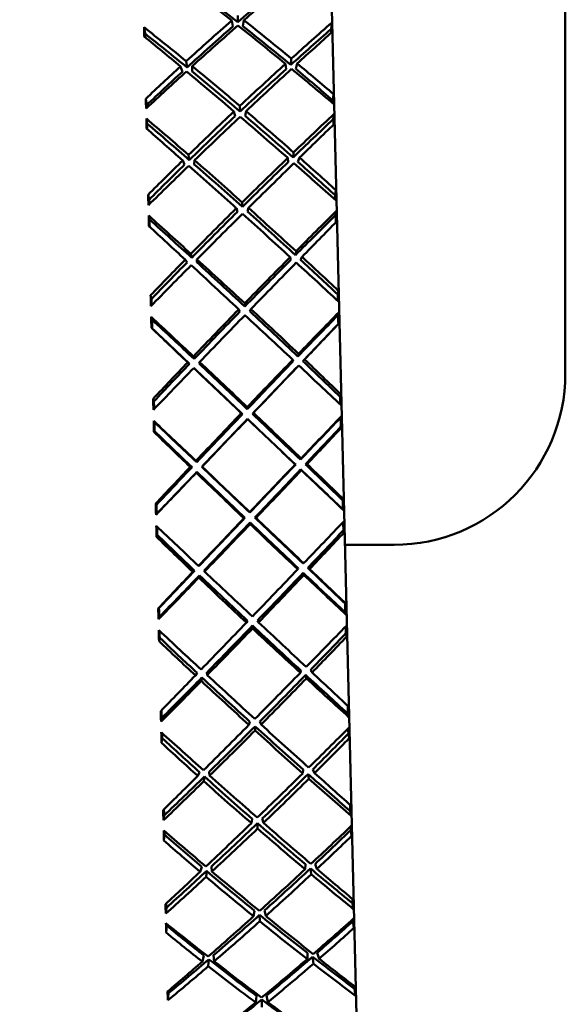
# Model space of a CAD drawing. Header units: inches. Extents: x 0.1 to 33.9, y 0.6 to 21.4.
# Tile 44 of 82: x 12.622 to 12.877, y 14.542 to 15.002. Entities that reach past the tile are written whole.
import ezdxf

# ---------------------------------------------------------------- set-up
doc = ezdxf.new("R2010")
doc.units = ezdxf.units.IN
doc.header["$MEASUREMENT"] = 0
doc.layers.add('Dimension (ANSI)', color=7, linetype='Continuous', lineweight=25)
doc.layers.add('Visible (ANSI)', color=7, linetype='Continuous', lineweight=50)
doc.styles.add('Note Text (ANSI)', font='tahoma.ttf')
doc.dimstyles.new('Default (ANSI)', dxfattribs={"dimtxt": 0.12, "dimasz": 0.098425, "dimexe": 0.125, "dimexo": 0.0625, "dimgap": 0.031496, "dimtad": 0, "dimtih": 1, "dimtoh": 1, "dimrnd": 1e-08, "dimzin": 4, "dimdsep": 46, "dimtxsty": 'Note Text (ANSI)', "dimcen": 0.09, "dimdle": 0.393701, "dimclrd": 256, "dimclre": 256, "dimclrt": 256, "dimadec": 0, "dimazin": 1, "dimtfac": 1, "dimtofl": 0, "dimtmove": 0, "dimatfit": 3, "dimfxl": 1, "dimtolj": 1, "dimtzin": 4, "dimlwd": -1, "dimlwe": -1, "dimarcsym": 0})

# ---------------------------------------------------------------- blocks, each defined once
blk = doc.blocks.new('*D10')
at = {"layer": 'Defpoints', "color": 0, "transparency": 16777216}
for p in [(16.99802, 15.3938), (5.23369, 15.25066), (16.99802, 12.40167)]:
    blk.add_point(p, dxfattribs=at)
at = {"layer": 'Dimension (ANSI)', "transparency": 16777216}
for p, q in [((16.99802, 15.3313), (16.99802, 12.27667)), ((5.23369, 15.18816), (5.23369, 12.27667)), ((5.33212, 12.40167), (10.89098, 12.40167)), ((16.89959, 12.40167), (11.34073, 12.40167))]:
    blk.add_line(p, q, dxfattribs=at)
for points in [[(5.33212, 12.41808), (5.33212, 12.38527), (5.23369, 12.40167)], [(16.89959, 12.41808), (16.89959, 12.38527), (16.99802, 12.40167)]]:
    blk.add_solid(points, dxfattribs=at)
at = {"layer": 'Dimension (ANSI)', "transparency": 16777216, "insert": (10.92248, 12.46405), "char_height": 0.12, "attachment_point": 1, "style": 'Note Text (ANSI)'}
blk.add_mtext('\\A1;11.76', dxfattribs=at)
blk = doc.blocks.new('*D12')
at = {"layer": 'Defpoints', "color": 0, "transparency": 16777216}
for p in [(18.03638, 15.3938), (18.43008, 15.3938), (8.03157, 13.06672)]:
    blk.add_point(p, dxfattribs=at)
at = {"layer": 'Dimension (ANSI)', "transparency": 16777216}
for p, q in [((18.09888, 15.3938), (18.55508, 15.3938)), ((18.43008, 15.29537), (18.43008, 14.32425)), ((18.43008, 13.16514), (18.43008, 14.13626)), ((8.09407, 13.06672), (18.55508, 13.06672))]:
    blk.add_line(p, q, dxfattribs=at)
for points in [[(18.41368, 15.29537), (18.44649, 15.29537), (18.43008, 15.3938)], [(18.41368, 13.16514), (18.44649, 13.16514), (18.43008, 13.06672)]]:
    blk.add_solid(points, dxfattribs=at)
at = {"layer": 'Dimension (ANSI)', "transparency": 16777216, "insert": (18.27901, 14.29276), "char_height": 0.12, "attachment_point": 1, "style": 'Note Text (ANSI)'}
blk.add_mtext('\\A1;2.33', dxfattribs=at)

msp = doc.modelspace()

# ---------------------------------------------------------------- linework, layer by layer
at = {"layer": 'Visible (ANSI)'}
for p, q in [((12.87689, 15.9513), (12.87689, 14.8363)), ((12.78266, 14.39544), (12.76359, 15.1771)), ((12.72155, 14.99865), (12.72099, 15.00141)), ((12.72383, 15.00065), (12.72376, 15.00383)), ((12.72622, 14.99877), (12.72664, 15.00155)), ((12.76743, 14.99742), (12.7677, 15.00037)), ((12.68045, 14.9953), (12.68003, 14.99823)), ((12.69971, 14.98239), (12.7001, 14.97948)), ((12.74858, 14.98066), (12.74882, 14.98359)), ((12.6979, 14.97746), (12.69703, 14.97994)), ((12.70242, 14.97758), (12.70253, 14.98008)), ((12.74611, 14.98114), (12.74635, 14.97865)), ((12.75162, 14.98128), (12.75087, 14.97876)), ((12.68123, 14.96192), (12.68081, 14.96483)), ((12.76828, 14.96405), (12.76856, 14.96697)), ((12.72257, 14.95669), (12.72202, 14.9589)), ((12.72485, 14.95884), (12.72479, 14.9615)), ((12.72724, 14.95681), (12.72768, 14.95904)), ((12.68148, 14.95316), (12.68107, 14.95556)), ((12.76846, 14.95528), (12.76875, 14.9577)), ((12.69896, 14.93407), (12.6981, 14.93598)), ((12.70078, 14.93859), (12.70115, 14.9362)), ((12.70347, 14.93418), (12.70361, 14.93612)), ((12.74718, 14.93718), (12.74741, 14.93525)), ((12.74963, 14.93739), (12.74989, 14.93978)), ((12.75269, 14.93731), (12.75193, 14.93536)), ((12.76936, 14.91973), (12.76965, 14.92211)), ((12.68231, 14.9176), (12.6819, 14.91997)), ((12.72366, 14.91203), (12.72313, 14.91366)), ((12.72594, 14.91428), (12.72589, 14.91639)), ((12.72833, 14.91214), (12.72878, 14.9138)), ((12.68257, 14.90835), (12.68218, 14.91019)), ((12.76955, 14.91048), (12.76985, 14.91233)), ((12.70008, 14.88831), (12.69924, 14.88963)), ((12.70191, 14.89235), (12.70227, 14.89054)), ((12.70459, 14.88842), (12.70474, 14.88977)), ((12.74832, 14.89083), (12.74853, 14.88949)), ((12.75075, 14.89172), (12.75102, 14.89355)), ((12.75382, 14.89096), (12.75304, 14.8896)), ((12.68344, 14.87118), (12.68305, 14.87297)), ((12.77049, 14.8733), (12.7708, 14.87511)), ((12.72708, 14.86769), (12.72704, 14.86922)), ((12.68371, 14.86159), (12.68333, 14.86283)), ((12.7248, 14.86536), (12.72428, 14.86638)), ((12.72947, 14.86547), (12.72994, 14.86652)), ((12.77069, 14.86371), (12.77101, 14.86497)), ((12.68378, 14.8575), (12.68342, 14.85777)), ((12.77083, 14.85962), (12.77117, 14.85991)), ((12.70307, 14.84442), (12.70342, 14.8432)), ((12.7519, 14.84439), (12.75219, 14.84561)), ((12.70123, 14.84091), (12.70041, 14.84162)), ((12.70321, 14.83896), (12.70353, 14.83873)), ((12.70575, 14.84102), (12.70591, 14.84176)), ((12.74949, 14.84282), (12.74968, 14.8421)), ((12.75201, 14.83991), (12.75232, 14.84016)), ((12.75499, 14.84296), (12.7542, 14.84221)), ((12.77166, 14.82551), (12.77198, 14.82671)), ((12.68461, 14.82338), (12.68423, 14.82457)), ((12.72825, 14.81981), (12.72822, 14.82072)), ((12.72597, 14.81742), (12.72547, 14.81783)), ((12.73064, 14.81754), (12.73112, 14.81797)), ((12.77186, 14.81573), (12.77219, 14.81637)), ((12.68488, 14.81361), (12.68452, 14.81423)), ((12.72836, 14.81516), (12.72836, 14.81508)), ((12.772, 14.81157), (12.77236, 14.81122)), ((12.68495, 14.80945), (12.68461, 14.80908)), ((12.70427, 14.79554), (12.7046, 14.79495)), ((12.75068, 14.79391), (12.75086, 14.79381)), ((12.75308, 14.79613), (12.75338, 14.79674)), ((12.75618, 14.79405), (12.75538, 14.79392)), ((12.70241, 14.79263), (12.7016, 14.79272)), ((12.7044, 14.79003), (12.70471, 14.79042)), ((12.70693, 14.79274), (12.7071, 14.79285)), ((12.75319, 14.79161), (12.75352, 14.79122)), ((12.68579, 14.77497), (12.68542, 14.77553)), ((12.77284, 14.77709), (12.77318, 14.77767)), ((12.68592, 14.7708), (12.68559, 14.77037)), ((12.72943, 14.77137), (12.72942, 14.77165)), ((12.77291, 14.77292), (12.77326, 14.77251)), ((12.72715, 14.76898), (12.72666, 14.76876)), ((12.72954, 14.76671), (12.72956, 14.76601)), ((12.73182, 14.7691), (12.73232, 14.7689)), ((12.68613, 14.76099), (12.6858, 14.76)), ((12.77318, 14.76312), (12.77356, 14.76214)), ((12.77385, 14.7563), (12.79689, 14.7563)), ((12.75426, 14.74771), (12.75458, 14.74768)), ((12.70359, 14.74422), (12.7028, 14.74368)), ((12.70546, 14.74649), (12.70578, 14.74652)), ((12.70811, 14.74433), (12.7083, 14.74381)), ((12.75188, 14.74487), (12.75204, 14.7454)), ((12.75437, 14.74321), (12.75471, 14.7422)), ((12.75738, 14.74501), (12.75656, 14.74551)), ((12.7056, 14.741), (12.70589, 14.74203)), ((12.77402, 14.72882), (12.77437, 14.72876)), ((12.68697, 14.7267), (12.68662, 14.72662)), ((12.77408, 14.7247), (12.77445, 14.72366)), ((12.6871, 14.72257), (12.68678, 14.72153)), ((12.72833, 14.72079), (12.72785, 14.71995)), ((12.73299, 14.72091), (12.73351, 14.72009)), ((12.73072, 14.71855), (12.73075, 14.71723)), ((12.77435, 14.71503), (12.77474, 14.71344)), ((12.6873, 14.71291), (12.68699, 14.7113)), ((12.70476, 14.69645), (12.70398, 14.69528)), ((12.70927, 14.69656), (12.70948, 14.69542)), ((12.75306, 14.69648), (12.75321, 14.69763)), ((12.75856, 14.69662), (12.75772, 14.69774)), ((12.70678, 14.69267), (12.70705, 14.6943)), ((12.75553, 14.69548), (12.75589, 14.69387)), ((12.68825, 14.67532), (12.68795, 14.67367)), ((12.72948, 14.67362), (12.72902, 14.67217)), ((12.73414, 14.67374), (12.73467, 14.6723)), ((12.77524, 14.67744), (12.77562, 14.67581)), ((12.73187, 14.67145), (12.73191, 14.66953)), ((12.68845, 14.66594), (12.68815, 14.66375)), ((12.7755, 14.66806), (12.7759, 14.66589)), ((12.7542, 14.6495), (12.75434, 14.65124)), ((12.75971, 14.64963), (12.75886, 14.65135)), ((12.70589, 14.65006), (12.70512, 14.6483)), ((12.70792, 14.64579), (12.70818, 14.648)), ((12.7104, 14.65017), (12.71063, 14.64843)), ((12.75666, 14.64918), (12.75703, 14.64698)), ((12.77635, 14.63191), (12.77675, 14.62969)), ((12.68937, 14.62978), (12.68907, 14.62755)), ((12.73059, 14.62821), (12.73014, 14.62616)), ((12.73525, 14.62832), (12.7358, 14.6263)), ((12.73297, 14.62614), (12.73303, 14.62365)), ((12.7766, 14.62296), (12.77702, 14.62024)), ((12.68955, 14.62084), (12.68926, 14.61809)), ((12.70697, 14.6058), (12.70622, 14.60346)), ((12.71148, 14.60591), (12.71172, 14.6036)), ((12.7553, 14.60466), (12.75542, 14.60698)), ((12.75774, 14.60503), (12.75812, 14.60229)), ((12.7608, 14.60479), (12.75994, 14.60709)), ((12.70901, 14.60109), (12.70926, 14.60385)), ((12.69042, 14.58668), (12.69014, 14.58391)), ((12.7774, 14.5888), (12.77781, 14.58604)), ((12.73163, 14.58527), (12.7312, 14.58267)), ((12.73402, 14.58333), (12.73409, 14.58032)), ((12.7363, 14.58538), (12.73686, 14.58281)), ((12.69059, 14.57832), (12.69031, 14.57506)), ((12.77764, 14.58044), (12.77807, 14.5772)), ((12.70798, 14.56435), (12.70724, 14.56148)), ((12.71249, 14.56446), (12.71274, 14.56161)), ((12.75632, 14.56268), (12.75643, 14.56553)), ((12.75875, 14.56374), (12.75914, 14.56049)), ((12.76182, 14.56281), (12.76095, 14.56564)), ((12.71003, 14.55929), (12.71027, 14.56255)), ((12.69139, 14.54669), (12.69113, 14.54342)), ((12.7326, 14.54548), (12.73219, 14.54236)), ((12.73727, 14.5456), (12.73784, 14.5425)), ((12.77838, 14.54882), (12.7788, 14.54556)), ((12.73498, 14.54371), (12.73507, 14.54022))]:
    msp.add_line(p, q, dxfattribs=at)
msp.add_arc((12.79689, 14.8363), 0.08, 270, 0, dxfattribs=at)
for centre, major_axis, ratio, start_param, end_param in [((12.76491, 14.78607), (0.39048, -0.36984), 0.248883, 1.912006, 1.967787), ((12.76491, 14.78607), (0.35659, 0.37208), 0.356548, 1.266022, 1.322808), ((12.69327, 14.78432), (0.37198, 0.38844), 0.248883, 1.173806, 1.229587), ((12.69327, 14.78432), (0.37431, -0.35425), 0.356548, 1.818784, 1.87557), ((12.76491, 14.78607), (0.36121, 0.3769), 0.356548, 1.328854, 1.384635), ((12.69327, 14.78432), (0.37916, -0.35884), 0.356548, 1.756958, 1.812739), ((12.76491, 14.78607), (0.36848, 0.38469), 0.287192, 1.272242, 1.321338), ((12.74579, 14.7856), (-0.00266, -0.39113), 0.062574, 2.139298, 2.152496), ((12.71239, 14.78479), (0.02173, -0.39053), 0.062574, 4.13069, 4.143887), ((12.69327, 14.78432), (0.3868, -0.36627), 0.287192, 1.820254, 1.86935), ((12.76491, 14.78607), (0.35659, 0.37208), 0.356548, 1.328854, 1.385824), ((12.69327, 14.78432), (0.37198, 0.38844), 0.248883, 1.236819, 1.292418), ((12.76491, 14.78607), (0.39048, -0.36984), 0.248883, 1.849174, 1.904774), ((12.69327, 14.78432), (0.37431, -0.35425), 0.356548, 1.755769, 1.812739), ((12.76491, 14.78607), (0.36377, 0.37977), 0.287192, 1.272868, 1.322527), ((12.69327, 14.78432), (0.377, 0.3938), 0.183102, 1.186268, 1.229217), ((12.74579, 14.7856), (-0.00263, -0.38612), 0.062574, 2.146584, 2.15187), ((12.76491, 14.78607), (0.39575, -0.37495), 0.183102, 1.912375, 1.955325), ((12.69327, 14.78432), (0.38185, -0.36158), 0.287192, 1.819065, 1.868725), ((12.71239, 14.78479), (0.02146, -0.38554), 0.062574, 4.131315, 4.136602), ((12.76491, 14.78607), (0.36121, 0.3769), 0.356548, 1.391686, 1.434636), ((12.69327, 14.78432), (0.37198, 0.38844), 0.248883, 1.29947, 1.348566), ((12.76491, 14.78607), (0.35659, 0.37208), 0.356548, 1.391686, 1.436392), ((12.76491, 14.78607), (0.39575, -0.37495), 0.183102, 1.849543, 1.905324), ((12.69327, 14.78432), (0.38185, -0.36158), 0.287192, 1.756417, 1.813203), ((12.69327, 14.78432), (0.3868, -0.36627), 0.287192, 1.757604, 1.813203), ((12.76491, 14.78607), (0.36848, 0.38469), 0.287192, 1.32839, 1.383989), ((12.76491, 14.78607), (0.36377, 0.37977), 0.287192, 1.32839, 1.385176), ((12.69327, 14.78432), (0.377, 0.3938), 0.183102, 1.236269, 1.292049), ((12.76491, 14.78607), (0.39048, -0.36984), 0.248883, 1.793027, 1.842123), ((12.69327, 14.78432), (0.37431, -0.35425), 0.356548, 1.705201, 1.749907), ((12.69327, 14.78432), (0.37916, -0.35884), 0.356548, 1.706957, 1.749907), ((12.71239, 14.78479), (0.02471, -0.39046), 0.058156, 4.229482, 4.242679), ((12.74579, 14.7856), (-0.00557, -0.38619), 0.058156, 2.047895, 2.051947), ((12.74579, 14.7856), (-0.00564, -0.3912), 0.058156, 2.040506, 2.053703), ((12.71239, 14.78479), (0.02439, -0.38546), 0.058156, 4.231238, 4.23529), ((12.76491, 14.78607), (0.36848, 0.38469), 0.287192, 1.391221, 1.447002), ((12.69327, 14.78432), (0.3868, -0.36627), 0.287192, 1.694591, 1.750371), ((12.71239, 14.78479), (0.01856, -0.39061), 0.066002, 4.256782, 4.26998), ((12.69327, 14.78432), (0.39294, -0.37222), 0.220298, 1.757819, 1.806915), ((12.76491, 14.78607), (0.36377, 0.37977), 0.287192, 1.391221, 1.448191), ((12.69327, 14.78432), (0.377, 0.3938), 0.183102, 1.299282, 1.354881), ((12.76491, 14.78607), (0.39575, -0.37495), 0.183102, 1.786712, 1.842311), ((12.69327, 14.78432), (0.38185, -0.36158), 0.287192, 1.693402, 1.750371), ((12.76491, 14.78607), (0.36954, 0.38594), 0.220298, 1.335303, 1.384963), ((12.76491, 14.78607), (0.37432, 0.39094), 0.220298, 1.334678, 1.383774), ((12.74579, 14.7856), (0.0005, -0.38605), 0.066002, 2.01837, 2.025777), ((12.74579, 14.7856), (0.00051, -0.39105), 0.066002, 2.013206, 2.026403), ((12.76491, 14.78607), (0.39949, -0.37856), 0.118819, 1.849879, 1.892829), ((12.69327, 14.78432), (0.38792, -0.36746), 0.220298, 1.75663, 1.806289), ((12.71239, 14.78479), (0.01832, -0.38561), 0.066002, 4.257408, 4.264816), ((12.69327, 14.78432), (0.38055, 0.39759), 0.118819, 1.248764, 1.291714), ((12.76491, 14.78607), (0.36848, 0.38469), 0.287192, 1.454053, 1.497003), ((12.69327, 14.78432), (0.39294, -0.37222), 0.220298, 1.695168, 1.750768), ((12.76491, 14.78607), (0.37432, 0.39094), 0.220298, 1.390825, 1.446425), ((12.69327, 14.78432), (0.3868, -0.36627), 0.287192, 1.64459, 1.687539), ((12.69327, 14.78432), (0.377, 0.3938), 0.183102, 1.361932, 1.411028), ((12.76491, 14.78607), (0.36377, 0.37977), 0.287192, 1.454053, 1.498759), ((12.76491, 14.78607), (0.39949, -0.37856), 0.118819, 1.787047, 1.842828), ((12.69327, 14.78432), (0.38792, -0.36746), 0.220298, 1.693981, 1.750768), ((12.76491, 14.78607), (0.36954, 0.38594), 0.220298, 1.390825, 1.447611), ((12.69327, 14.78432), (0.38055, 0.39759), 0.118819, 1.298765, 1.354546), ((12.76491, 14.78607), (0.39575, -0.37495), 0.183102, 1.730564, 1.77966), ((12.69327, 14.78432), (0.38185, -0.36158), 0.287192, 1.642833, 1.687539), ((12.74579, 14.7856), (-0.00266, -0.39113), 0.062574, 1.914537, 1.927735), ((12.71239, 14.78479), (0.02173, -0.39053), 0.062574, 4.35545, 4.368648), ((12.71239, 14.78479), (0.02146, -0.38554), 0.062574, 4.357207, 4.363183), ((12.74579, 14.7856), (-0.00263, -0.38612), 0.062574, 1.920002, 1.925978), ((12.76491, 14.78607), (0.37432, 0.39094), 0.220298, 1.453657, 1.509437), ((12.69327, 14.78432), (0.39294, -0.37222), 0.220298, 1.632155, 1.687936), ((12.71239, 14.78479), (0.01524, -0.39069), 0.068384, 4.382971, 4.396169), ((12.69327, 14.78432), (0.39755, -0.37669), 0.155233, 1.69534, 1.744436), ((12.69327, 14.78432), (0.39247, -0.37187), 0.155233, 1.694151, 1.74381), ((12.71239, 14.78479), (0.01505, -0.38569), 0.068384, 4.383597, 4.392883), ((12.76491, 14.78607), (0.36954, 0.38594), 0.220298, 1.453657, 1.510627), ((12.69327, 14.78432), (0.38055, 0.39759), 0.118819, 1.361778, 1.417378), ((12.76491, 14.78607), (0.39949, -0.37856), 0.118819, 1.724215, 1.779815), ((12.69327, 14.78432), (0.38792, -0.36746), 0.220298, 1.630966, 1.687936), ((12.76491, 14.78607), (0.37387, 0.39057), 0.155233, 1.397783, 1.447442), ((12.76491, 14.78607), (0.37871, 0.39563), 0.155233, 1.397157, 1.446253), ((12.74579, 14.7856), (0.00378, -0.38597), 0.068384, 1.890302, 1.899588), ((12.74579, 14.7856), (0.00383, -0.39097), 0.068384, 1.887016, 1.900214), ((12.76491, 14.78607), (0.40166, -0.38066), 0.05549, 1.787363, 1.830312), ((12.69327, 14.78432), (0.38262, 0.39979), 0.05549, 1.31128, 1.35423), ((12.76491, 14.78607), (0.37432, 0.39094), 0.220298, 1.516489, 1.559438), ((12.69327, 14.78432), (0.39755, -0.37669), 0.155233, 1.632689, 1.688288), ((12.76491, 14.78607), (0.37871, 0.39563), 0.155233, 1.453304, 1.508904), ((12.69327, 14.78432), (0.38792, -0.36746), 0.220298, 1.580398, 1.625104), ((12.69327, 14.78432), (0.39294, -0.37222), 0.220298, 1.582154, 1.625104), ((12.69327, 14.78432), (0.38055, 0.39759), 0.118819, 1.424429, 1.473525), ((12.76491, 14.78607), (0.36954, 0.38594), 0.220298, 1.516489, 1.561195), ((12.76491, 14.78607), (0.40166, -0.38066), 0.05549, 1.724531, 1.780311), ((12.69327, 14.78432), (0.39247, -0.37187), 0.155233, 1.631502, 1.688288), ((12.76491, 14.78607), (0.37387, 0.39057), 0.155233, 1.453304, 1.51009), ((12.69327, 14.78432), (0.38262, 0.39979), 0.05549, 1.361281, 1.417062), ((12.76491, 14.78607), (0.39949, -0.37856), 0.118819, 1.668068, 1.717164), ((12.71239, 14.78479), (0.01856, -0.39061), 0.066002, 4.481543, 4.494741), ((12.71239, 14.78479), (0.01832, -0.38561), 0.066002, 4.483299, 4.49103), ((12.74579, 14.7856), (0.0005, -0.38605), 0.066002, 1.792156, 1.799886), ((12.74579, 14.7856), (0.00051, -0.39105), 0.066002, 1.788445, 1.801642), ((12.71239, 14.78479), (0.01183, -0.39077), 0.069679, 4.509224, 4.522422), ((12.69327, 14.78432), (0.40061, -0.37965), 0.091426, 1.632833, 1.681929), ((12.76491, 14.78607), (0.37871, 0.39563), 0.155233, 1.516136, 1.571917), ((12.76491, 14.78607), (0.37387, 0.39057), 0.155233, 1.516136, 1.573106), ((12.69327, 14.78432), (0.38262, 0.39979), 0.05549, 1.424294, 1.479894), ((12.76491, 14.78607), (0.40166, -0.38066), 0.05549, 1.661699, 1.717298), ((12.69327, 14.78432), (0.39247, -0.37187), 0.155233, 1.568487, 1.625457), ((12.69327, 14.78432), (0.39755, -0.37669), 0.155233, 1.569676, 1.625457), ((12.76491, 14.78607), (0.37674, 0.39363), 0.091426, 1.460289, 1.509948), ((12.76491, 14.78607), (0.38162, 0.39873), 0.091426, 1.459663, 1.508759), ((12.74579, 14.7856), (0.00714, -0.38589), 0.069679, 1.76252, 1.773335), ((12.74579, 14.7856), (0.00724, -0.39088), 0.069679, 1.760763, 1.773961), ((12.76491, 14.78607), (0.40226, -0.38124), 0.007398, 4.515398, 4.558348), ((12.69327, 14.78432), (0.39549, -0.37479), 0.091426, 1.631644, 1.681304), ((12.71239, 14.78479), (0.01168, -0.38577), 0.069679, 4.50985, 4.520665), ((12.76491, 14.78607), (0.39711, -0.37636), 0.007398, 4.513642, 4.558348), ((12.69327, 14.78432), (0.37829, 0.39528), 0.007398, 4.86643, 4.911136), ((12.69327, 14.78432), (0.38319, 0.4004), 0.007398, 4.86643, 4.90938), ((12.76491, 14.78607), (0.37871, 0.39563), 0.155233, 1.578968, 1.621918), ((12.69327, 14.78432), (0.38262, 0.39979), 0.05549, 1.486945, 1.536041), ((12.76491, 14.78607), (0.37387, 0.39057), 0.155233, 1.578968, 1.623674), ((12.76491, 14.78607), (0.40226, -0.38124), 0.007398, 4.565399, 4.62118), ((12.69327, 14.78432), (0.39549, -0.37479), 0.091426, 1.568996, 1.625782), ((12.69327, 14.78432), (0.40061, -0.37965), 0.091426, 1.570182, 1.625782), ((12.76491, 14.78607), (0.38162, 0.39873), 0.091426, 1.515811, 1.57141), ((12.76491, 14.78607), (0.37674, 0.39363), 0.091426, 1.515811, 1.572597), ((12.69327, 14.78432), (0.37829, 0.39528), 0.007398, 4.803598, 4.860568), ((12.69327, 14.78432), (0.38319, 0.4004), 0.007398, 4.803598, 4.859379), ((12.76491, 14.78607), (0.40166, -0.38066), 0.05549, 1.605551, 1.654648), ((12.69327, 14.78432), (0.39247, -0.37187), 0.155233, 1.517919, 1.562625), ((12.69327, 14.78432), (0.39755, -0.37669), 0.155233, 1.519675, 1.562625), ((12.76491, 14.78607), (0.39711, -0.37636), 0.007398, 4.56421, 4.62118), ((12.74579, 14.7856), (0.00378, -0.38597), 0.068384, 1.664309, 1.673697), ((12.74579, 14.7856), (0.00383, -0.39097), 0.068384, 1.662256, 1.675453), ((12.71239, 14.78479), (0.01524, -0.39069), 0.068384, 4.607732, 4.62093), ((12.71239, 14.78479), (0.01505, -0.38569), 0.068384, 4.609489, 4.618876), ((12.76491, 14.78607), (0.38162, 0.39873), 0.091426, 1.578643, 1.634423), ((12.76491, 14.78607), (0.37674, 0.39363), 0.091426, 1.578643, 1.635612), ((12.69327, 14.78432), (0.39549, -0.37479), 0.091426, 1.50598, 1.56295), ((12.69327, 14.78432), (0.40061, -0.37965), 0.091426, 1.507169, 1.56295), ((12.76491, 14.78607), (0.38305, 0.40025), 0.028349, 1.522185, 1.571281), ((12.74579, 14.7856), (0.01068, -0.3908), 0.069865, 1.634484, 1.647682), ((12.71239, 14.78479), (0.00838, -0.39086), 0.069865, 4.635503, 4.648701), ((12.69327, 14.78432), (0.40211, -0.38109), 0.028349, 1.570312, 1.619408), ((12.69327, 14.78432), (0.39697, -0.37622), 0.028349, 1.569123, 1.618782), ((12.71239, 14.78479), (0.00828, -0.38586), 0.069865, 4.636129, 4.646944), ((12.69327, 14.78432), (0.37829, 0.39528), 0.007398, 4.740767, 4.797553), ((12.69327, 14.78432), (0.38319, 0.4004), 0.007398, 4.740767, 4.796366), ((12.76491, 14.78607), (0.39711, -0.37636), 0.007398, 4.627225, 4.684011), ((12.76491, 14.78607), (0.40226, -0.38124), 0.007398, 4.628412, 4.684011), ((12.76491, 14.78607), (0.37815, 0.39513), 0.028349, 1.52281, 1.57247), ((12.69327, 14.78432), (0.37738, 0.39431), 0.070344, 4.803906, 4.848612), ((12.74579, 14.7856), (0.01055, -0.3858), 0.069865, 1.636241, 1.647056), ((12.76491, 14.78607), (0.40129, -0.3803), 0.070344, 4.577922, 4.620872), ((12.76491, 14.78607), (0.39616, -0.37543), 0.070344, 4.576165, 4.620872), ((12.69327, 14.78432), (0.38227, 0.39941), 0.070344, 4.803906, 4.846856), ((12.76491, 14.78607), (0.38305, 0.40025), 0.028349, 1.578332, 1.633931), ((12.76491, 14.78607), (0.37815, 0.39513), 0.028349, 1.578332, 1.635118), ((12.69327, 14.78432), (0.39549, -0.37479), 0.091426, 1.455412, 1.500118), ((12.69327, 14.78432), (0.40061, -0.37965), 0.091426, 1.457169, 1.500118), ((12.76491, 14.78607), (0.38162, 0.39873), 0.091426, 1.641474, 1.684424), ((12.69327, 14.78432), (0.38319, 0.4004), 0.007398, 4.684619, 4.733715), ((12.76491, 14.78607), (0.37674, 0.39363), 0.091426, 1.641474, 1.686181), ((12.69327, 14.78432), (0.37829, 0.39528), 0.007398, 4.685245, 4.734904), ((12.76491, 14.78607), (0.40129, -0.3803), 0.070344, 4.627923, 4.683703), ((12.76491, 14.78607), (0.39616, -0.37543), 0.070344, 4.626734, 4.683703), ((12.69327, 14.78432), (0.39697, -0.37622), 0.028349, 1.506474, 1.563261), ((12.69327, 14.78432), (0.40211, -0.38109), 0.028349, 1.507661, 1.563261), ((12.69327, 14.78432), (0.37738, 0.39431), 0.070344, 4.741075, 4.798044), ((12.69327, 14.78432), (0.38227, 0.39941), 0.070344, 4.741075, 4.796855), ((12.76491, 14.78607), (0.39711, -0.37636), 0.007398, 4.689874, 4.739533), ((12.76491, 14.78607), (0.40226, -0.38124), 0.007398, 4.691063, 4.740159), ((12.71239, 14.78479), (0.01183, -0.39077), 0.069679, 4.733985, 4.747183), ((12.71239, 14.78479), (0.01168, -0.38577), 0.069679, 4.735741, 4.746557), ((12.74579, 14.7856), (0.00714, -0.38589), 0.069679, 1.536628, 1.547444), ((12.74579, 14.7856), (0.00724, -0.39088), 0.069679, 1.536003, 1.5492), ((12.76491, 14.78607), (0.38305, 0.40025), 0.028349, 1.641164, 1.696944), ((12.76491, 14.78607), (0.37815, 0.39513), 0.028349, 1.641164, 1.698133), ((12.69327, 14.78432), (0.37738, 0.39431), 0.070344, 4.678243, 4.735029), ((12.69327, 14.78432), (0.38227, 0.39941), 0.070344, 4.678243, 4.733842), ((12.76491, 14.78607), (0.39616, -0.37543), 0.070344, 4.689749, 4.746535), ((12.76491, 14.78607), (0.40129, -0.3803), 0.070344, 4.690936, 4.746535), ((12.69327, 14.78432), (0.39697, -0.37622), 0.028349, 1.443459, 1.500429), ((12.69327, 14.78432), (0.40211, -0.38109), 0.028349, 1.444648, 1.500429), ((12.76491, 14.78607), (0.38297, 0.40017), 0.034504, 4.649379, 4.698475), ((12.74579, 14.7856), (0.01393, -0.38572), 0.068938, 1.509975, 1.519903), ((12.74579, 14.7856), (0.01411, -0.39072), 0.068938, 1.508219, 1.521416), ((12.71239, 14.78479), (0.00496, -0.39094), 0.068938, 4.761769, 4.774967), ((12.69327, 14.78432), (0.40203, -0.38102), 0.034504, 4.726303, 4.775399), ((12.71239, 14.78479), (0.00489, -0.38594), 0.068938, 4.763282, 4.77321), ((12.76491, 14.78607), (0.39365, -0.37301), 0.133851, 4.638678, 4.683384), ((12.69327, 14.78432), (0.37499, 0.39176), 0.133851, 4.741394, 4.7861), ((12.69327, 14.78432), (0.37985, 0.39684), 0.133851, 4.741394, 4.784343), ((12.76491, 14.78607), (0.39875, -0.37784), 0.133851, 4.640435, 4.683384), ((12.76491, 14.78607), (0.38305, 0.40025), 0.028349, 1.703996, 1.746945), ((12.76491, 14.78607), (0.37815, 0.39513), 0.028349, 1.703996, 1.748702), ((12.69327, 14.78432), (0.40203, -0.38102), 0.034504, 4.78245, 4.83805), ((12.76491, 14.78607), (0.38297, 0.40017), 0.034504, 4.586728, 4.642328), ((12.69327, 14.78432), (0.37499, 0.39176), 0.133851, 4.678562, 4.735532), ((12.76491, 14.78607), (0.39616, -0.37543), 0.070344, 4.752397, 4.802057), ((12.69327, 14.78432), (0.39697, -0.37622), 0.028349, 1.392891, 1.437597), ((12.69327, 14.78432), (0.40211, -0.38109), 0.028349, 1.394647, 1.437597), ((12.69327, 14.78432), (0.38227, 0.39941), 0.070344, 4.622095, 4.671191), ((12.69327, 14.78432), (0.37738, 0.39431), 0.070344, 4.622721, 4.67238), ((12.76491, 14.78607), (0.39875, -0.37784), 0.133851, 4.690435, 4.746216), ((12.76491, 14.78607), (0.39365, -0.37301), 0.133851, 4.689246, 4.746216), ((12.69327, 14.78432), (0.37985, 0.39684), 0.133851, 4.678562, 4.734342), ((12.76491, 14.78607), (0.40129, -0.3803), 0.070344, 4.753587, 4.802683), ((12.74579, 14.7856), (0.01055, -0.3858), 0.069865, 1.410349, 1.421165), ((12.74579, 14.7856), (0.01068, -0.3908), 0.069865, 1.409724, 1.422921), ((12.71239, 14.78479), (0.00838, -0.39086), 0.069865, 4.860264, 4.873462), ((12.71239, 14.78479), (0.00828, -0.38586), 0.069865, 4.86202, 4.872836), ((12.76491, 14.78607), (0.38297, 0.40017), 0.034504, 4.523715, 4.579496), ((12.69327, 14.78432), (0.40203, -0.38102), 0.034504, 4.845282, 4.901063), ((12.71239, 14.78479), (0.0016, -0.39102), 0.066915, 4.887984, 4.901181), ((12.69327, 14.78432), (0.40038, -0.37942), 0.097629, 4.788823, 4.837919), ((12.71239, 14.78479), (0.00158, -0.38602), 0.066915, 4.891134, 4.899425), ((12.69327, 14.78432), (0.37499, 0.39176), 0.133851, 4.61573, 4.672516), ((12.69327, 14.78432), (0.37985, 0.39684), 0.133851, 4.61573, 4.67133), ((12.76491, 14.78607), (0.39365, -0.37301), 0.133851, 4.752262, 4.809048), ((12.76491, 14.78607), (0.39875, -0.37784), 0.133851, 4.753448, 4.809048), ((12.76491, 14.78607), (0.38141, 0.3985), 0.097629, 4.586859, 4.635955), ((12.69327, 14.78432), (0.37114, 0.38765), 0.198435, 4.678904, 4.72361), ((12.74579, 14.7856), (0.01725, -0.38564), 0.066915, 1.38376, 1.392051), ((12.74579, 14.7856), (0.01747, -0.39063), 0.066915, 1.382004, 1.395202), ((12.76491, 14.78607), (0.39465, -0.37388), 0.198435, 4.702924, 4.745874), ((12.76491, 14.78607), (0.3896, -0.3691), 0.198435, 4.701168, 4.745874), ((12.69327, 14.78432), (0.37595, 0.39268), 0.198435, 4.678904, 4.721854), ((12.76491, 14.78607), (0.38141, 0.3985), 0.097629, 4.524208, 4.579807), ((12.69327, 14.78432), (0.40203, -0.38102), 0.034504, 4.908114, 4.951064), ((12.76491, 14.78607), (0.38297, 0.40017), 0.034504, 4.473714, 4.516664), ((12.69327, 14.78432), (0.37985, 0.39684), 0.133851, 4.559583, 4.608679), ((12.69327, 14.78432), (0.37499, 0.39176), 0.133851, 4.560208, 4.609868), ((12.76491, 14.78607), (0.39465, -0.37388), 0.198435, 4.752925, 4.808706), ((12.76491, 14.78607), (0.3896, -0.3691), 0.198435, 4.751736, 4.808706), ((12.69327, 14.78432), (0.40038, -0.37942), 0.097629, 4.844971, 4.90057), ((12.69327, 14.78432), (0.37114, 0.38765), 0.198435, 4.616072, 4.673042), ((12.69327, 14.78432), (0.37595, 0.39268), 0.198435, 4.616072, 4.671853), ((12.76491, 14.78607), (0.39365, -0.37301), 0.133851, 4.81491, 4.86457), ((12.76491, 14.78607), (0.39875, -0.37784), 0.133851, 4.816099, 4.865195), ((12.71239, 14.78479), (0.00496, -0.39094), 0.068938, 4.98653, 4.999728), ((12.71239, 14.78479), (0.00489, -0.38594), 0.068938, 4.989227, 4.999102), ((12.74579, 14.7856), (0.01393, -0.38572), 0.068938, 1.284083, 1.293958), ((12.74579, 14.7856), (0.01411, -0.39072), 0.068938, 1.283458, 1.296655), ((12.71239, 14.78479), (-0.00163, -0.3911), 0.063829, 5.014112, 5.027309), ((12.69327, 14.78432), (0.39717, -0.37632), 0.161535, 4.851328, 4.900424), ((12.76491, 14.78607), (0.38141, 0.3985), 0.097629, 4.461195, 4.516975), ((12.69327, 14.78432), (0.37114, 0.38765), 0.198435, 4.55324, 4.610026), ((12.69327, 14.78432), (0.37595, 0.39268), 0.198435, 4.55324, 4.60884), ((12.76491, 14.78607), (0.3896, -0.3691), 0.198435, 4.814752, 4.871538), ((12.76491, 14.78607), (0.39465, -0.37388), 0.198435, 4.815938, 4.871538), ((12.69327, 14.78432), (0.40038, -0.37942), 0.097629, 4.907802, 4.963583), ((12.76491, 14.78607), (0.37835, 0.39524), 0.161535, 4.524354, 4.57345), ((12.74579, 14.7856), (0.02043, -0.38556), 0.063829, 1.257632, 1.264208), ((12.74579, 14.7856), (0.0207, -0.39056), 0.063829, 1.255876, 1.269074), ((12.71239, 14.78479), (-0.00161, -0.3861), 0.063829, 5.018977, 5.025553), ((12.76491, 14.78607), (0.38404, -0.3637), 0.264653, 4.76362, 4.808326), ((12.69327, 14.78432), (0.36585, 0.382), 0.264653, 4.616452, 4.661158), ((12.69327, 14.78432), (0.37059, 0.38695), 0.264653, 4.616452, 4.659401), ((12.76491, 14.78607), (0.38902, -0.36842), 0.264653, 4.765377, 4.808326), ((12.76491, 14.78607), (0.38141, 0.3985), 0.097629, 4.411194, 4.454144), ((12.69327, 14.78432), (0.37595, 0.39268), 0.198435, 4.497093, 4.546189), ((12.69327, 14.78432), (0.37114, 0.38765), 0.198435, 4.497718, 4.547378), ((12.76491, 14.78607), (0.38902, -0.36842), 0.264653, 4.815378, 4.871158), ((12.76491, 14.78607), (0.38404, -0.3637), 0.264653, 4.814189, 4.871158), ((12.69327, 14.78432), (0.39717, -0.37632), 0.161535, 4.907475, 4.963075), ((12.76491, 14.78607), (0.37835, 0.39524), 0.161535, 4.461703, 4.517303), ((12.69327, 14.78432), (0.36585, 0.382), 0.264653, 4.55362, 4.610589), ((12.69327, 14.78432), (0.37059, 0.38695), 0.264653, 4.55362, 4.6094), ((12.76491, 14.78607), (0.3896, -0.3691), 0.198435, 4.8774, 4.927059), ((12.76491, 14.78607), (0.39465, -0.37388), 0.198435, 4.878589, 4.927685), ((12.69327, 14.78432), (0.40038, -0.37942), 0.097629, 4.970634, 5.013584), ((12.71239, 14.78479), (0.0016, -0.39102), 0.066915, 5.112744, 5.125942), ((12.71239, 14.78479), (0.00158, -0.38602), 0.066915, 5.117261, 5.125316), ((12.74579, 14.7856), (0.01725, -0.38564), 0.066915, 1.157869, 1.165925), ((12.74579, 14.7856), (0.01747, -0.39063), 0.066915, 1.157243, 1.170441), ((12.71239, 14.78479), (-0.00467, -0.39117), 0.059734, 5.140124, 5.153322), ((12.69327, 14.78432), (0.39241, -0.3717), 0.226754, 4.913803, 4.9629), ((12.76491, 14.78607), (0.37835, 0.39524), 0.161535, 4.39869, 4.454471), ((12.69327, 14.78432), (0.36585, 0.382), 0.264653, 4.490788, 4.547574), ((12.69327, 14.78432), (0.37059, 0.38695), 0.264653, 4.490788, 4.546387), ((12.76491, 14.78607), (0.38404, -0.3637), 0.264653, 4.877204, 4.93399), ((12.76491, 14.78607), (0.38902, -0.36842), 0.264653, 4.878391, 4.93399), ((12.69327, 14.78432), (0.39717, -0.37632), 0.161535, 4.970307, 5.026087), ((12.76491, 14.78607), (0.37382, 0.3904), 0.226754, 4.461878, 4.510975), ((12.69327, 14.78432), (0.35914, 0.37481), 0.333113, 4.554058, 4.598764), ((12.74579, 14.7856), (0.02344, -0.38549), 0.059734, 1.13162, 1.136338), ((12.74579, 14.7856), (0.02374, -0.39048), 0.059734, 1.129864, 1.143061), ((12.76491, 14.78607), (0.38187, -0.36147), 0.333113, 4.82777, 4.87072), ((12.71239, 14.78479), (-0.00461, -0.38617), 0.059734, 5.146848, 5.151565), ((12.76491, 14.78607), (0.37699, -0.35685), 0.333113, 4.826014, 4.87072), ((12.69327, 14.78432), (0.36379, 0.37967), 0.333113, 4.554058, 4.597008), ((12.76491, 14.78607), (0.37382, 0.3904), 0.226754, 4.399228, 4.454827), ((12.69327, 14.78432), (0.35914, 0.37481), 0.333113, 4.491226, 4.548196), ((12.76491, 14.78607), (0.38404, -0.3637), 0.264653, 4.939852, 4.989512), ((12.69327, 14.78432), (0.39717, -0.37632), 0.161535, 5.033139, 5.076088), ((12.76491, 14.78607), (0.37835, 0.39524), 0.161535, 4.34869, 4.391639), ((12.69327, 14.78432), (0.37059, 0.38695), 0.264653, 4.434641, 4.483737), ((12.69327, 14.78432), (0.36585, 0.382), 0.264653, 4.435266, 4.484926), ((12.76491, 14.78607), (0.38187, -0.36147), 0.333113, 4.877771, 4.933552), ((12.76491, 14.78607), (0.37699, -0.35685), 0.333113, 4.876582, 4.933552), ((12.69327, 14.78432), (0.39241, -0.3717), 0.226754, 4.969951, 5.02555), ((12.69327, 14.78432), (0.36379, 0.37967), 0.333113, 4.491226, 4.547007), ((12.76491, 14.78607), (0.38902, -0.36842), 0.264653, 4.941041, 4.990137), ((12.74579, 14.7856), (0.02043, -0.38556), 0.063829, 1.031741, 1.037769), ((12.74579, 14.7856), (0.0207, -0.39056), 0.063829, 1.031115, 1.044313), ((12.71239, 14.78479), (-0.00163, -0.3911), 0.063829, 5.238872, 5.25207), ((12.71239, 14.78479), (-0.00161, -0.3861), 0.063829, 5.245417, 5.251444), ((12.76491, 14.78607), (0.37382, 0.3904), 0.226754, 4.336215, 4.391995), ((12.69327, 14.78432), (0.35914, 0.37481), 0.333113, 4.428394, 4.485181), ((12.76491, 14.78607), (0.37699, -0.35685), 0.333113, 4.939597, 4.996383), ((12.69327, 14.78432), (0.39241, -0.3717), 0.226754, 5.032783, 5.088563), ((12.76491, 14.78607), (0.36783, 0.384), 0.29386, 4.399448, 4.448545), ((12.74579, 14.7856), (0.02622, -0.38542), 0.054698, 1.005745, 1.008372), ((12.74579, 14.7856), (0.02656, -0.39041), 0.054698, 1.003989, 1.017186), ((12.71239, 14.78479), (-0.00749, -0.39124), 0.054698, 5.265999, 5.279197), ((12.69327, 14.78432), (0.38612, -0.3656), 0.29386, 4.976233, 5.02533), ((12.71239, 14.78479), (-0.0074, -0.38624), 0.054698, 5.274813, 5.27744), ((12.76491, 14.78607), (0.36848, -0.34856), 0.404504, 4.888315, 4.933021), ((12.69327, 14.78432), (0.36379, 0.37967), 0.333113, 4.428394, 4.483994), ((12.76491, 14.78607), (0.38187, -0.36147), 0.333113, 4.940784, 4.996383), ((12.69327, 14.78432), (0.35104, 0.36611), 0.404504, 4.491756, 4.536463), ((12.69327, 14.78432), (0.35559, 0.37085), 0.404504, 4.491756, 4.534706), ((12.76491, 14.78607), (0.37325, -0.35307), 0.404504, 4.890072, 4.933021), ((12.69327, 14.78432), (0.35104, 0.36611), 0.404504, 4.428925, 4.485894), ((12.76491, 14.78607), (0.37699, -0.35685), 0.333113, 5.002246, 5.051905), ((12.69327, 14.78432), (0.39241, -0.3717), 0.226754, 5.095614, 5.138564), ((12.76491, 14.78607), (0.37382, 0.3904), 0.226754, 4.286214, 4.329163), ((12.69327, 14.78432), (0.36379, 0.37967), 0.333113, 4.372247, 4.421343), ((12.69327, 14.78432), (0.35914, 0.37481), 0.333113, 4.372873, 4.422532), ((12.76491, 14.78607), (0.37325, -0.35307), 0.404504, 4.940073, 4.995853), ((12.76491, 14.78607), (0.36848, -0.34856), 0.404504, 4.938884, 4.995853), ((12.69327, 14.78432), (0.38612, -0.3656), 0.29386, 5.032381, 5.08798), ((12.76491, 14.78607), (0.36783, 0.384), 0.29386, 4.336798, 4.392397), ((12.69327, 14.78432), (0.35559, 0.37085), 0.404504, 4.428925, 4.484705), ((12.76491, 14.78607), (0.38187, -0.36147), 0.333113, 5.003435, 5.052531), ((12.74579, 14.7856), (0.02344, -0.38549), 0.059734, 0.905729, 0.9094), ((12.74579, 14.7856), (0.02374, -0.39048), 0.059734, 0.905103, 0.9183), ((12.71239, 14.78479), (-0.00467, -0.39117), 0.059734, 5.364885, 5.378082), ((12.71239, 14.78479), (-0.00461, -0.38617), 0.059734, 5.373785, 5.377457), ((12.76491, 14.78607), (0.36783, 0.384), 0.29386, 4.273785, 4.329565), ((12.69327, 14.78432), (0.35104, 0.36611), 0.404504, 4.366093, 4.422879), ((12.76491, 14.78607), (0.36848, -0.34856), 0.404504, 5.001899, 5.058685), ((12.69327, 14.78432), (0.38612, -0.3656), 0.29386, 5.095213, 5.150993)]:
    msp.add_ellipse(centre, major_axis=major_axis, ratio=ratio, start_param=start_param, end_param=end_param, dxfattribs=at)

# ---------------------------------------------------------------- dimensions: what is measured, and where the dimension line sits
at = {"layer": 'Dimension (ANSI)'}
for base, p1, p2, angle, override, picture, middle in [((16.99802, 12.40167), (5.23369, 15.25066), (16.99802, 15.3938), 180, {"dimgap": 0.031496, "dimtih": 0, "dimtoh": 0, "dimdec": 2, "dimtol": 0, "dimlim": 0, "dimtp": 0, "dimtm": 0, "dimtdec": 2, "dimatfit": 1}, '*D10', (11.11585, 12.40167)), ((18.43008, 15.3938), (8.03157, 13.06672), (18.03638, 15.3938), 90, {"dimgap": 0.031496, "dimdec": 2, "dimtol": 0, "dimlim": 0, "dimtp": 0, "dimtm": 0, "dimtdec": 2, "dimatfit": 1}, '*D12', (18.43008, 14.23026))]:
    dim = msp.add_linear_dim(base=base, p1=p1, p2=p2, angle=angle, dimstyle='Default (ANSI)', override=override, dxfattribs=at)
    dim.commit()
    dim.dimension.update_dxf_attribs({"geometry": picture, "text_midpoint": middle, "dimtype": 160})

doc.saveas('drawing.dxf')
